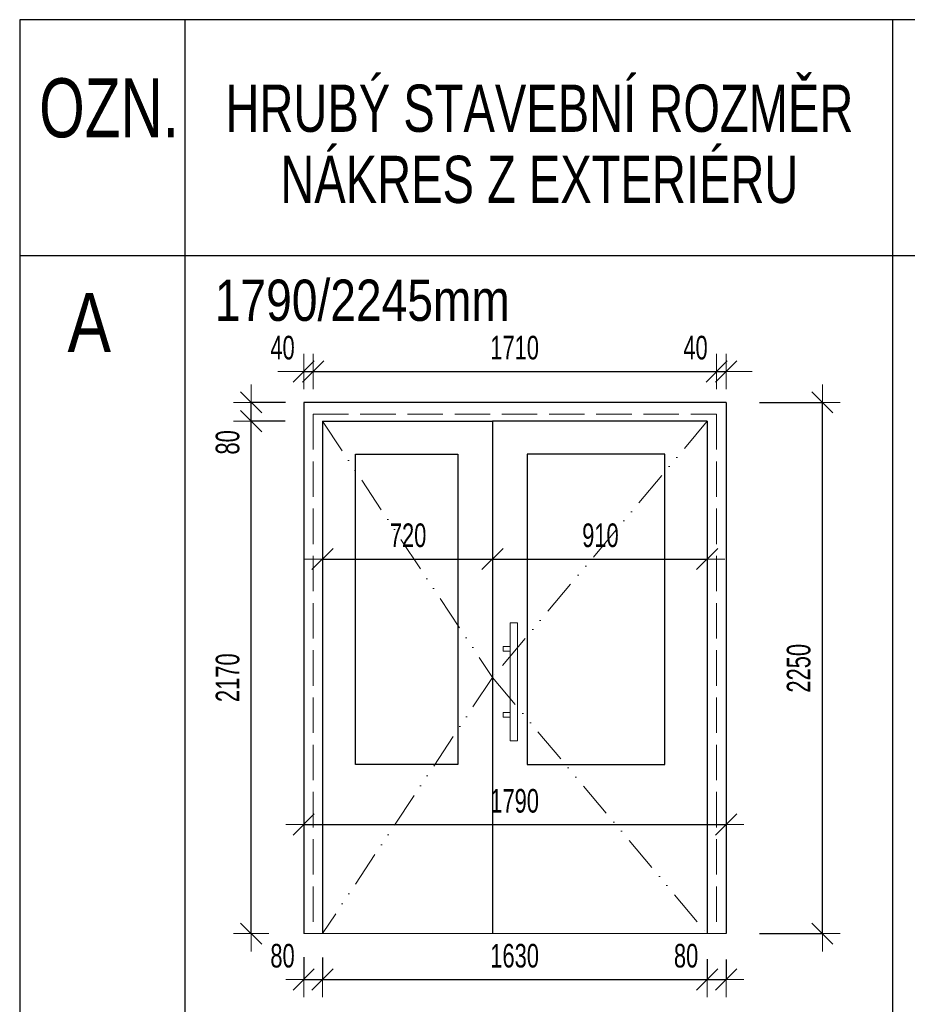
# Model space of a CAD drawing. Header units: millimetres. Extents: x -113432 to -55977, y -63841 to -50076.
# Tile 4 of 7: x -100839 to -97078, y -54246 to -50076. Entities that reach past the tile are written whole.
import ezdxf

# ---------------------------------------------------------------- set-up
doc = ezdxf.new("R2010")
doc.units = ezdxf.units.MM
doc.header["$PDMODE"] = 65
doc.linetypes.add('Carkovana 2x_1', pattern=[200, 150, -50])
doc.linetypes.add('JIS_09_15', pattern=[300, 150, -50, 0, -50, 0, -50])
doc.layers.add('XR$1$VÝPIS VNĚJŠÍCH VÝPLŇÍ_1', color=7, linetype='Continuous', lineweight=25)
doc.styles.add('ARIAL', font='ARIAL.TTF')
doc.styles.add('ARIALNARROW', font='ARIALN.TTF')
doc.dimstyles.new('DIMSTYLE_3', dxfattribs={"dimtxt": 100, "dimasz": 150, "dimexe": 0, "dimexo": 0, "dimgap": 50, "dimtad": 2, "dimdec": 0, "dimrnd": 5, "dimzin": 12, "dimdsep": 46, "dimtxsty": 'ARIALNARROW', "dimblk1": 'ALL_ML_STRICH', "dimblk2": 'ALL_ML_STRICH', "dimsah": 1, "dimcen": 0, "dimclrd": 6, "dimclre": 6, "dimclrt": 6, "dimadec": 0, "dimazin": 0, "dimtfac": 1, "dimtdec": 0, "dimtix": 1, "dimtmove": 2, "dimatfit": 3, "dimfxl": 0, "dimtzin": 0, "dimlwd": 0, "dimlwe": 13, "dimarcsym": 0})
doc.dimstyles.new('DIMSTYLE_4', dxfattribs={"dimtxt": 100, "dimasz": 150, "dimexe": 0, "dimexo": 0, "dimgap": 50, "dimtad": 2, "dimdec": 0, "dimrnd": 5, "dimzin": 12, "dimdsep": 46, "dimtxsty": 'ARIALNARROW', "dimblk1": 'ALL_ML_STRICH', "dimblk2": 'ALL_ML_STRICH', "dimsah": 1, "dimcen": 0, "dimclrd": 6, "dimclre": 6, "dimclrt": 6, "dimadec": 0, "dimazin": 0, "dimtfac": 1, "dimtdec": 0, "dimtix": 1, "dimtmove": 2, "dimatfit": 3, "dimfxl": 0, "dimtvp": 1.2, "dimtzin": 0, "dimlwd": 0, "dimlwe": 13, "dimarcsym": 0})
doc.dimstyles.new('DIMSTYLE_5', dxfattribs={"dimtxt": 100, "dimasz": 150, "dimexe": 0, "dimexo": 0, "dimgap": 50, "dimtad": 2, "dimdec": 0, "dimrnd": 5, "dimzin": 12, "dimdsep": 46, "dimtxsty": 'ARIALNARROW', "dimblk1": 'ALL_ML_STRICH', "dimblk2": 'ALL_ML_STRICH', "dimsah": 1, "dimcen": 0, "dimclrd": 6, "dimclre": 6, "dimclrt": 6, "dimadec": 0, "dimazin": 0, "dimtfac": 1, "dimtdec": 0, "dimtix": 1, "dimtmove": 2, "dimatfit": 3, "dimfxl": 0, "dimtvp": 1.2, "dimtzin": 0, "dimlwd": 0, "dimlwe": 13, "dimarcsym": 0})

# ---------------------------------------------------------------- blocks, each defined once
blk = doc.blocks.new('ALL_ML_STRICH')
at = {"color": 0, "linetype": 'ByBlock', "lineweight": -2}
for p, q in [((-0.3, -0.3), (0.3, 0.3)), ((0, -0.5), (0, 0.5)), ((-1, 0), (0.5, 0))]:
    blk.add_line(p, q, dxfattribs=at)
blk = doc.blocks.new('*D28')
at = {"layer": 'DEFPOINTS', "color": 6, "linetype": 'Continuous', "lineweight": 13}
for p in [(-99635.9, -53484.4), (-99635.9, -53946.3), (-97845.9, -53946.3)]:
    blk.add_point(p, dxfattribs=at)
at = {"layer": 'XR$1$VÝPIS VNĚJŠÍCH VÝPLŇÍ_1', "color": 6, "linetype": 'Continuous', "lineweight": -2}
for p, q in [((-99635.9, -53484.4), (-99635.9, -53484.4)), ((-99635.9, -53484.4), (-97845.9, -53484.4)), ((-97845.9, -53484.4), (-97845.9, -53484.4))]:
    blk.add_line(p, q, dxfattribs=at)
at = {"layer": 'XR$1$VÝPIS VNĚJŠÍCH VÝPLŇÍ_1', "color": 6, "linetype": 'Continuous', "lineweight": 13, "xscale": 150, "yscale": 150, "zscale": 150, "rotation": 180}
blk.add_blockref('ALL_ML_STRICH', (-99635.9, -53484.4), dxfattribs=at)
at = {"layer": 'XR$1$VÝPIS VNĚJŠÍCH VÝPLŇÍ_1', "color": 6, "linetype": 'Continuous', "lineweight": 13, "xscale": 150, "yscale": 150, "zscale": 150}
blk.add_blockref('ALL_ML_STRICH', (-97845.9, -53484.4), dxfattribs=at)
at = {"layer": 'XR$1$VÝPIS VNĚJŠÍCH VÝPLŇÍ_1', "color": 6, "linetype": 'Continuous', "lineweight": 13, "insert": (-98742, -53384.4), "char_height": 100, "width": 324.571, "attachment_point": 5, "style": 'ARIALNARROW'}
blk.add_mtext('\\W0.81;\\A1;{1790}', dxfattribs=at)
blk = doc.blocks.new('*D29')
at = {"layer": 'DEFPOINTS', "color": 6, "linetype": 'Continuous', "lineweight": 13}
for p in [(-97845.9, -51696.3), (-97845.9, -53946.3), (-97438.1, -53946.3)]:
    blk.add_point(p, dxfattribs=at)
at = {"layer": 'XR$1$VÝPIS VNĚJŠÍCH VÝPLŇÍ_1', "color": 6, "linetype": 'Continuous', "lineweight": -2}
for p, q in [((-97704.7, -51696.3), (-97438.1, -51696.3)), ((-97438.1, -53946.3), (-97438.1, -51696.3)), ((-97704.7, -53946.3), (-97438.1, -53946.3))]:
    blk.add_line(p, q, dxfattribs=at)
at = {"layer": 'XR$1$VÝPIS VNĚJŠÍCH VÝPLŇÍ_1', "color": 6, "linetype": 'Continuous', "lineweight": 13, "xscale": 150, "yscale": 150, "zscale": 150}
for p, rotation in [((-97438.1, -51696.3), 90), ((-97438.1, -53946.3), 270)]:
    blk.add_blockref('ALL_ML_STRICH', p, dxfattribs=dict(at, rotation=rotation))
at = {"layer": 'XR$1$VÝPIS VNĚJŠÍCH VÝPLŇÍ_1', "color": 6, "linetype": 'Continuous', "lineweight": 13, "insert": (-97538.1, -52822.4), "char_height": 100, "width": 324.571, "attachment_point": 5, "rotation": 90, "style": 'ARIALNARROW'}
blk.add_mtext('\\W0.81;\\A1;{2250}', dxfattribs=at)
blk = doc.blocks.new('*D30')
at = {"layer": 'DEFPOINTS', "color": 6, "linetype": 'Continuous', "lineweight": 13}
for p in [(-99635.9, -53946.3), (-99555.9, -53946.3), (-99635.9, -54140.4)]:
    blk.add_point(p, dxfattribs=at)
at = {"layer": 'XR$1$VÝPIS VNĚJŠÍCH VÝPLŇÍ_1', "color": 6, "linetype": 'Continuous', "lineweight": -2}
for p, q in [((-99635.9, -54046.5), (-99635.9, -54140.4)), ((-99555.9, -54047.1), (-99555.9, -54140.4)), ((-99635.9, -54140.4), (-99555.9, -54140.4))]:
    blk.add_line(p, q, dxfattribs=at)
at = {"layer": 'XR$1$VÝPIS VNĚJŠÍCH VÝPLŇÍ_1', "color": 6, "linetype": 'Continuous', "lineweight": 13, "xscale": 150, "yscale": 150, "zscale": 150, "rotation": 180}
blk.add_blockref('ALL_ML_STRICH', (-99635.9, -54140.4), dxfattribs=at)
at = {"layer": 'XR$1$VÝPIS VNĚJŠÍCH VÝPLŇÍ_1', "color": 6, "linetype": 'Continuous', "lineweight": 13, "xscale": 150, "yscale": 150, "zscale": 150}
blk.add_blockref('ALL_ML_STRICH', (-99555.9, -54140.4), dxfattribs=at)
at = {"layer": 'XR$1$VÝPIS VNĚJŠÍCH VÝPLŇÍ_1', "color": 6, "linetype": 'Continuous', "lineweight": 13, "insert": (-99725.5, -54040.4), "char_height": 100, "width": 162.286, "attachment_point": 5, "style": 'ARIALNARROW'}
blk.add_mtext('\\W0.81;\\A1;{80}', dxfattribs=at)
blk = doc.blocks.new('*D31')
at = {"layer": 'DEFPOINTS', "color": 6, "linetype": 'Continuous', "lineweight": 13}
for p in [(-99555.9, -53946.3), (-97925.9, -53946.3), (-99555.9, -54140.4)]:
    blk.add_point(p, dxfattribs=at)
at = {"layer": 'XR$1$VÝPIS VNĚJŠÍCH VÝPLŇÍ_1', "color": 6, "linetype": 'Continuous', "lineweight": -2}
for p, q in [((-99555.9, -54047.1), (-99555.9, -54140.4)), ((-97925.9, -54055), (-97925.9, -54140.4)), ((-99555.9, -54140.4), (-97925.9, -54140.4))]:
    blk.add_line(p, q, dxfattribs=at)
at = {"layer": 'XR$1$VÝPIS VNĚJŠÍCH VÝPLŇÍ_1', "color": 6, "linetype": 'Continuous', "lineweight": 13, "xscale": 150, "yscale": 150, "zscale": 150, "rotation": 180}
blk.add_blockref('ALL_ML_STRICH', (-99555.9, -54140.4), dxfattribs=at)
at = {"layer": 'XR$1$VÝPIS VNĚJŠÍCH VÝPLŇÍ_1', "color": 6, "linetype": 'Continuous', "lineweight": 13, "xscale": 150, "yscale": 150, "zscale": 150}
blk.add_blockref('ALL_ML_STRICH', (-97925.9, -54140.4), dxfattribs=at)
at = {"layer": 'XR$1$VÝPIS VNĚJŠÍCH VÝPLŇÍ_1', "color": 6, "linetype": 'Continuous', "lineweight": 13, "insert": (-98742, -54040.4), "char_height": 100, "width": 324.571, "attachment_point": 5, "style": 'ARIALNARROW'}
blk.add_mtext('\\W0.81;\\A1;{1630}', dxfattribs=at)
blk = doc.blocks.new('*D32')
at = {"layer": 'DEFPOINTS', "color": 6, "linetype": 'Continuous', "lineweight": 13}
for p in [(-97925.9, -53946.3), (-97845.9, -53946.3), (-97925.9, -54140.4)]:
    blk.add_point(p, dxfattribs=at)
at = {"layer": 'XR$1$VÝPIS VNĚJŠÍCH VÝPLŇÍ_1', "color": 6, "linetype": 'Continuous', "lineweight": -2}
for p, q in [((-97925.9, -54055), (-97925.9, -54140.4)), ((-97845.9, -54055.6), (-97845.9, -54140.4)), ((-97925.9, -54140.4), (-97845.9, -54140.4))]:
    blk.add_line(p, q, dxfattribs=at)
at = {"layer": 'XR$1$VÝPIS VNĚJŠÍCH VÝPLŇÍ_1', "color": 6, "linetype": 'Continuous', "lineweight": 13, "xscale": 150, "yscale": 150, "zscale": 150, "rotation": 180}
blk.add_blockref('ALL_ML_STRICH', (-97925.9, -54140.4), dxfattribs=at)
at = {"layer": 'XR$1$VÝPIS VNĚJŠÍCH VÝPLŇÍ_1', "color": 6, "linetype": 'Continuous', "lineweight": 13, "xscale": 150, "yscale": 150, "zscale": 150}
blk.add_blockref('ALL_ML_STRICH', (-97845.9, -54140.4), dxfattribs=at)
at = {"layer": 'XR$1$VÝPIS VNĚJŠÍCH VÝPLŇÍ_1', "color": 6, "linetype": 'Continuous', "lineweight": 13, "insert": (-98015.5, -54040.4), "char_height": 100, "width": 162.286, "attachment_point": 5, "style": 'ARIALNARROW'}
blk.add_mtext('\\W0.81;\\A1;{80}', dxfattribs=at)
blk = doc.blocks.new('*D33')
at = {"layer": 'DEFPOINTS', "color": 6, "linetype": 'Continuous', "lineweight": 13}
for p in [(-99555.9, -51776.3), (-99857.9, -53946.3), (-99635.9, -53946.3)]:
    blk.add_point(p, dxfattribs=at)
at = {"layer": 'XR$1$VÝPIS VNĚJŠÍCH VÝPLŇÍ_1', "color": 6, "linetype": 'Continuous', "lineweight": -2}
for p, q in [((-99714, -51776.3), (-99857.9, -51776.3)), ((-99857.9, -53946.3), (-99857.9, -51776.3)), ((-99857.9, -53946.3), (-99857.9, -53946.3))]:
    blk.add_line(p, q, dxfattribs=at)
at = {"layer": 'XR$1$VÝPIS VNĚJŠÍCH VÝPLŇÍ_1', "color": 6, "linetype": 'Continuous', "lineweight": 13, "xscale": 150, "yscale": 150, "zscale": 150}
for p, rotation in [((-99857.9, -51776.3), 90), ((-99857.9, -53946.3), 270)]:
    blk.add_blockref('ALL_ML_STRICH', p, dxfattribs=dict(at, rotation=rotation))
at = {"layer": 'XR$1$VÝPIS VNĚJŠÍCH VÝPLŇÍ_1', "color": 6, "linetype": 'Continuous', "lineweight": 13, "insert": (-99957.9, -52862.4), "char_height": 100, "width": 324.571, "attachment_point": 5, "rotation": 90, "style": 'ARIALNARROW'}
blk.add_mtext('\\W0.81;\\A1;{2170}', dxfattribs=at)
blk = doc.blocks.new('*D34')
at = {"layer": 'DEFPOINTS', "color": 6, "linetype": 'Continuous', "lineweight": 13}
for p in [(-99635.9, -51696.3), (-99857.9, -51776.3), (-99555.9, -51776.3)]:
    blk.add_point(p, dxfattribs=at)
at = {"layer": 'XR$1$VÝPIS VNĚJŠÍCH VÝPLŇÍ_1', "color": 6, "linetype": 'Continuous', "lineweight": -2}
for p, q in [((-99712.6, -51696.3), (-99857.9, -51696.3)), ((-99857.9, -51776.3), (-99857.9, -51696.3)), ((-99714, -51776.3), (-99857.9, -51776.3))]:
    blk.add_line(p, q, dxfattribs=at)
at = {"layer": 'XR$1$VÝPIS VNĚJŠÍCH VÝPLŇÍ_1', "color": 6, "linetype": 'Continuous', "lineweight": 13, "xscale": 150, "yscale": 150, "zscale": 150}
for p, rotation in [((-99857.9, -51696.3), 90), ((-99857.9, -51776.3), 270)]:
    blk.add_blockref('ALL_ML_STRICH', p, dxfattribs=dict(at, rotation=rotation))
at = {"layer": 'XR$1$VÝPIS VNĚJŠÍCH VÝPLŇÍ_1', "color": 6, "linetype": 'Continuous', "lineweight": 13, "insert": (-99957.9, -51865.8), "char_height": 100, "width": 162.286, "attachment_point": 5, "rotation": 90, "style": 'ARIALNARROW'}
blk.add_mtext('\\W0.81;\\A1;{80}', dxfattribs=at)
blk = doc.blocks.new('*D35')
at = {"layer": 'DEFPOINTS', "color": 6, "linetype": 'Continuous', "lineweight": 13}
for p in [(-99555.9, -51776.3), (-98835.9, -51776.3), (-99555.9, -52359.8)]:
    blk.add_point(p, dxfattribs=at)
at = {"layer": 'XR$1$VÝPIS VNĚJŠÍCH VÝPLŇÍ_1', "color": 6, "linetype": 'Continuous', "lineweight": -2}
for p, q in [((-99555.9, -52359.8), (-99555.9, -52359.8)), ((-99555.9, -52359.8), (-98835.9, -52359.8)), ((-98835.9, -52359.8), (-98835.9, -52359.8))]:
    blk.add_line(p, q, dxfattribs=at)
at = {"layer": 'XR$1$VÝPIS VNĚJŠÍCH VÝPLŇÍ_1', "color": 6, "linetype": 'Continuous', "lineweight": 13, "xscale": 150, "yscale": 150, "zscale": 150, "rotation": 180}
blk.add_blockref('ALL_ML_STRICH', (-99555.9, -52359.8), dxfattribs=at)
at = {"layer": 'XR$1$VÝPIS VNĚJŠÍCH VÝPLŇÍ_1', "color": 6, "linetype": 'Continuous', "lineweight": 13, "xscale": 150, "yscale": 150, "zscale": 150}
blk.add_blockref('ALL_ML_STRICH', (-98835.9, -52359.8), dxfattribs=at)
at = {"layer": 'XR$1$VÝPIS VNĚJŠÍCH VÝPLŇÍ_1', "color": 6, "linetype": 'Continuous', "lineweight": 13, "insert": (-99193.4, -52259.8), "char_height": 100, "width": 243.429, "attachment_point": 5, "style": 'ARIALNARROW'}
blk.add_mtext('\\W0.81;\\A1;{720}', dxfattribs=at)
blk = doc.blocks.new('*D36')
at = {"layer": 'DEFPOINTS', "color": 6, "linetype": 'Continuous', "lineweight": 13}
for p in [(-98835.9, -51776.3), (-97925.9, -51776.3), (-98835.9, -52359.8)]:
    blk.add_point(p, dxfattribs=at)
at = {"layer": 'XR$1$VÝPIS VNĚJŠÍCH VÝPLŇÍ_1', "color": 6, "linetype": 'Continuous', "lineweight": -2}
for p, q in [((-98835.9, -52359.8), (-98835.9, -52359.8)), ((-98835.9, -52359.8), (-97925.9, -52359.8)), ((-97925.9, -52359.8), (-97925.9, -52359.8))]:
    blk.add_line(p, q, dxfattribs=at)
at = {"layer": 'XR$1$VÝPIS VNĚJŠÍCH VÝPLŇÍ_1', "color": 6, "linetype": 'Continuous', "lineweight": 13, "xscale": 150, "yscale": 150, "zscale": 150, "rotation": 180}
blk.add_blockref('ALL_ML_STRICH', (-98835.9, -52359.8), dxfattribs=at)
at = {"layer": 'XR$1$VÝPIS VNĚJŠÍCH VÝPLŇÍ_1', "color": 6, "linetype": 'Continuous', "lineweight": 13, "xscale": 150, "yscale": 150, "zscale": 150}
blk.add_blockref('ALL_ML_STRICH', (-97925.9, -52359.8), dxfattribs=at)
at = {"layer": 'XR$1$VÝPIS VNĚJŠÍCH VÝPLŇÍ_1', "color": 6, "linetype": 'Continuous', "lineweight": 13, "insert": (-98378.4, -52259.8), "char_height": 100, "width": 243.429, "attachment_point": 5, "style": 'ARIALNARROW'}
blk.add_mtext('\\W0.81;\\A1;{910}', dxfattribs=at)
blk = doc.blocks.new('*D37')
at = {"layer": 'DEFPOINTS', "color": 6, "linetype": 'Continuous', "lineweight": 13}
for p in [(-99635.9, -51565.2), (-99635.9, -53946.3), (-99595.9, -53946.3)]:
    blk.add_point(p, dxfattribs=at)
at = {"layer": 'XR$1$VÝPIS VNĚJŠÍCH VÝPLŇÍ_1', "color": 6, "linetype": 'Continuous', "lineweight": -2}
for p, q in [((-99635.9, -51565.2), (-99635.9, -51565.2)), ((-99635.9, -51565.2), (-99595.9, -51565.2)), ((-99595.9, -51565.2), (-99595.9, -51565.2))]:
    blk.add_line(p, q, dxfattribs=at)
at = {"layer": 'XR$1$VÝPIS VNĚJŠÍCH VÝPLŇÍ_1', "color": 6, "linetype": 'Continuous', "lineweight": 13, "xscale": 150, "yscale": 150, "zscale": 150}
blk.add_blockref('ALL_ML_STRICH', (-99595.9, -51565.2), dxfattribs=at)
at = {"layer": 'XR$1$VÝPIS VNĚJŠÍCH VÝPLŇÍ_1', "color": 6, "linetype": 'Continuous', "lineweight": 13, "xscale": 150, "yscale": 150, "zscale": 150, "rotation": 180}
blk.add_blockref('ALL_ML_STRICH', (-99635.9, -51565.2), dxfattribs=at)
at = {"layer": 'XR$1$VÝPIS VNĚJŠÍCH VÝPLŇÍ_1', "color": 6, "linetype": 'Continuous', "lineweight": 13, "insert": (-99725.5, -51465.2), "char_height": 100, "width": 162.286, "attachment_point": 5, "style": 'ARIALNARROW'}
blk.add_mtext('\\W0.81;\\A1;{40}', dxfattribs=at)
blk = doc.blocks.new('*D38')
at = {"layer": 'DEFPOINTS', "color": 6, "linetype": 'Continuous', "lineweight": 13}
for p in [(-99595.9, -51565.2), (-99595.9, -53946.3), (-97885.9, -53946.3)]:
    blk.add_point(p, dxfattribs=at)
at = {"layer": 'XR$1$VÝPIS VNĚJŠÍCH VÝPLŇÍ_1', "color": 6, "linetype": 'Continuous', "lineweight": -2}
for p, q in [((-99595.9, -51565.2), (-99595.9, -51565.2)), ((-99595.9, -51565.2), (-97885.9, -51565.2)), ((-97885.9, -51565.2), (-97885.9, -51565.2))]:
    blk.add_line(p, q, dxfattribs=at)
at = {"layer": 'XR$1$VÝPIS VNĚJŠÍCH VÝPLŇÍ_1', "color": 6, "linetype": 'Continuous', "lineweight": 13, "xscale": 150, "yscale": 150, "zscale": 150, "rotation": 180}
blk.add_blockref('ALL_ML_STRICH', (-99595.9, -51565.2), dxfattribs=at)
at = {"layer": 'XR$1$VÝPIS VNĚJŠÍCH VÝPLŇÍ_1', "color": 6, "linetype": 'Continuous', "lineweight": 13, "xscale": 150, "yscale": 150, "zscale": 150}
blk.add_blockref('ALL_ML_STRICH', (-97885.9, -51565.2), dxfattribs=at)
at = {"layer": 'XR$1$VÝPIS VNĚJŠÍCH VÝPLŇÍ_1', "color": 6, "linetype": 'Continuous', "lineweight": 13, "insert": (-98742, -51465.2), "char_height": 100, "width": 324.571, "attachment_point": 5, "style": 'ARIALNARROW'}
blk.add_mtext('\\W0.81;\\A1;{1710}', dxfattribs=at)
blk = doc.blocks.new('*D39')
at = {"layer": 'DEFPOINTS', "color": 6, "linetype": 'Continuous', "lineweight": 13}
for p in [(-97885.9, -51565.2), (-97885.9, -53946.3), (-97845.9, -53946.3)]:
    blk.add_point(p, dxfattribs=at)
at = {"layer": 'XR$1$VÝPIS VNĚJŠÍCH VÝPLŇÍ_1', "color": 6, "linetype": 'Continuous', "lineweight": -2}
for p, q in [((-97885.9, -51565.2), (-97885.9, -51565.2)), ((-97885.9, -51565.2), (-97845.9, -51565.2)), ((-97845.9, -51565.2), (-97845.9, -51565.2))]:
    blk.add_line(p, q, dxfattribs=at)
at = {"layer": 'XR$1$VÝPIS VNĚJŠÍCH VÝPLŇÍ_1', "color": 6, "linetype": 'Continuous', "lineweight": 13, "xscale": 150, "yscale": 150, "zscale": 150}
blk.add_blockref('ALL_ML_STRICH', (-97845.9, -51565.2), dxfattribs=at)
at = {"layer": 'XR$1$VÝPIS VNĚJŠÍCH VÝPLŇÍ_1', "color": 6, "linetype": 'Continuous', "lineweight": 13, "xscale": 150, "yscale": 150, "zscale": 150, "rotation": 180}
blk.add_blockref('ALL_ML_STRICH', (-97885.9, -51565.2), dxfattribs=at)
at = {"layer": 'XR$1$VÝPIS VNĚJŠÍCH VÝPLŇÍ_1', "color": 6, "linetype": 'Continuous', "lineweight": 13, "insert": (-97975.5, -51465.2), "char_height": 100, "width": 162.286, "attachment_point": 5, "style": 'ARIALNARROW'}
blk.add_mtext('\\W0.81;\\A1;{40}', dxfattribs=at)

msp = doc.modelspace()

# ---------------------------------------------------------------- linework, layer by layer
at = {"layer": 'XR$1$VÝPIS VNĚJŠÍCH VÝPLŇÍ_1', "color": 7, "linetype": 'Continuous', "lineweight": 25}
for p, q in [((-91139.3, -50075.7), (-100839.3, -50075.7)), ((-100839.3, -50075.7), (-100839.3, -63840.7)), ((-100139.3, -50075.7), (-100139.3, -63840.7)), ((-97141.4, -50075.7), (-97141.4, -51075.7)), ((-91139.3, -51075.7), (-100839.3, -51075.7)), ((-97141.4, -51075.7), (-97141.4, -58045.7)), ((-99635.9, -51696.3), (-99635.9, -53946.3)), ((-97845.9, -51696.3), (-99635.9, -51696.3)), ((-97845.9, -51696.3), (-97845.9, -53946.3)), ((-99555.9, -51776.3), (-98835.9, -51776.3)), ((-99555.9, -51776.3), (-99555.9, -53946.3)), ((-98835.9, -51776.3), (-98835.9, -53946.3)), ((-97925.9, -51776.3), (-98835.9, -51776.3)), ((-97925.9, -51776.3), (-97925.9, -53946.3))]:
    msp.add_line(p, q, dxfattribs=at)
at = {"layer": 'XR$1$VÝPIS VNĚJŠÍCH VÝPLŇÍ_1', "color": 3, "linetype": 'Carkovana 2x_1', "lineweight": 13}
for p, q in [((-99595.9, -51746.3), (-99595.9, -53946.3)), ((-99595.9, -51746.3), (-97885.9, -51746.3)), ((-97885.9, -51746.3), (-97885.9, -53946.3))]:
    msp.add_line(p, q, dxfattribs=at)
at = {"layer": 'XR$1$VÝPIS VNĚJŠÍCH VÝPLŇÍ_1', "color": 7, "linetype": 'JIS_09_15', "lineweight": 13}
for p, q in [((-99555.9, -51776.3), (-98835.9, -52861.3)), ((-97925.9, -51776.3), (-98835.9, -52861.3)), ((-98835.9, -52861.3), (-99555.9, -53946.3)), ((-98835.9, -52861.3), (-97925.9, -53946.3))]:
    msp.add_line(p, q, dxfattribs=at)
at = {"layer": 'XR$1$VÝPIS VNĚJŠÍCH VÝPLŇÍ_1', "color": 7, "linetype": 'Continuous', "lineweight": 13}
for p, q in [((-98760.4, -52629.6), (-98760.4, -53129.6)), ((-98730.4, -52629.6), (-98760.4, -52629.6)), ((-98730.4, -53129.6), (-98730.4, -52629.6)), ((-98760.4, -52729.6), (-98790.4, -52729.6)), ((-98790.4, -52729.6), (-98790.4, -52749.6)), ((-98790.4, -52749.6), (-98760.4, -52749.6)), ((-98760.4, -53009.6), (-98790.4, -53009.6)), ((-98790.4, -53009.6), (-98790.4, -53029.6)), ((-98790.4, -53029.6), (-98760.4, -53029.6)), ((-98760.4, -53129.6), (-98730.4, -53129.6)), ((-99635.9, -53946.3), (-97845.9, -53946.3))]:
    msp.add_line(p, q, dxfattribs=at)
at = {"layer": 'XR$1$VÝPIS VNĚJŠÍCH VÝPLŇÍ_1', "color": 7, "linetype": 'Continuous', "lineweight": 25}
for points in [[(-99415.9, -51916.3), (-98983.2, -51916.3), (-98983.2, -53229.6), (-99415.9, -53229.6), (-99415.9, -51916.3)], [(-98688.6, -53229.6), (-98105.9, -53229.6), (-98105.9, -51916.3), (-98688.6, -51916.3), (-98688.6, -53229.6)]]:
    msp.add_lwpolyline(points, close=True, dxfattribs=at)

# ---------------------------------------------------------------- texts
at = {"layer": 'XR$1$VÝPIS VNĚJŠÍCH VÝPLŇÍ_1', "color": 7, "linetype": 'Continuous', "lineweight": 25, "insert": (-98637.2, -50350.7), "char_height": 200, "width": 2738.236, "attachment_point": 2, "line_spacing_factor": 0.903614, "style": 'ARIAL'}
msp.add_mtext('\\A1;{\\fArial|i0|b0;\\H200.000000;\\W0.714286;\\C7;HRUBÝ STAVEBNÍ ROZMĚR}\\P{\\fArial|i0|b0;\\H200.000000;\\W0.714286;\\C7;NÁKRES Z EXTERIÉRU}\\P', dxfattribs=at)
at = {"layer": 'XR$1$VÝPIS VNĚJŠÍCH VÝPLŇÍ_1', "color": 7, "linetype": 'Continuous', "lineweight": 50, "char_height": 250, "style": 'ARIAL'}
for s, insert, width, attachment_point in [('\\W0.71;OZN.', (-100460.5, -50450.7), 684.08, 5), ('\\W0.79;A', (-100636.4, -51482.8), 285.328, 7)]:
    msp.add_mtext(s, dxfattribs=dict(at, insert=insert, width=width, attachment_point=attachment_point))
at = {"layer": 'XR$1$VÝPIS VNĚJŠÍCH VÝPLŇÍ_1', "color": 7, "linetype": 'Continuous', "lineweight": 35, "insert": (-100012.5, -51353.8), "char_height": 175, "width": 1327.429, "attachment_point": 7, "style": 'ARIAL'}
msp.add_mtext('\\W0.80;1790/2245mm', dxfattribs=at)

# ---------------------------------------------------------------- dimensions: what is measured, and where the dimension line sits
at = {"layer": 'XR$1$VÝPIS VNĚJŠÍCH VÝPLŇÍ_1', "color": 6, "linetype": 'Continuous', "lineweight": 13}
for base, p1, p2, dimstyle, picture, middle in [((-99595.9, -51565.2), (-99635.9, -51565.2), (-99595.9, -51565.2), 'DIMSTYLE_5', '*D37', (-99725.5, -51465.2)), ((-97885.9, -51565.2), (-99595.9, -51565.2), (-97885.9, -51565.2), 'DIMSTYLE_3', '*D38', (-98742, -51465.2)), ((-97845.9, -51565.2), (-97885.9, -51565.2), (-97845.9, -51565.2), 'DIMSTYLE_5', '*D39', (-97975.5, -51465.2)), ((-98835.9, -52359.8), (-99555.9, -52359.8), (-98835.9, -52359.8), 'DIMSTYLE_3', '*D35', (-99193.4, -52259.8)), ((-97925.9, -52359.8), (-98835.9, -52359.8), (-97925.9, -52359.8), 'DIMSTYLE_3', '*D36', (-98378.4, -52259.8)), ((-97845.9, -53484.4), (-99635.9, -53484.4), (-97845.9, -53484.4), 'DIMSTYLE_3', '*D28', (-98742, -53384.4)), ((-99555.9, -54140.4), (-99635.9, -54046.5), (-99555.9, -54047.1), 'DIMSTYLE_4', '*D30', (-99725.5, -54040.4)), ((-97925.9, -54140.4), (-99555.9, -54047.1), (-97925.9, -54055), 'DIMSTYLE_3', '*D31', (-98742, -54040.4)), ((-97845.9, -54140.4), (-97925.9, -54055), (-97845.9, -54055.6), 'DIMSTYLE_5', '*D32', (-98015.5, -54040.4))]:
    dim = msp.add_linear_dim(base=base, p1=p1, p2=p2, dimstyle=dimstyle, override={"dimpost": '<>', "dimclrd": 6, "dimclre": 6, "dimclrt": 6, "dimlwd": 0, "dimlwe": 13}, dxfattribs=at)
    dim.commit()
    dim.dimension.update_dxf_attribs({"geometry": picture, "text_midpoint": middle, "dimtype": 160})
for base, p1, p2, dimstyle, picture, middle in [((-99857.9, -51696.3), (-99714, -51776.3), (-99712.6, -51696.3), 'DIMSTYLE_5', '*D34', (-99957.9, -51865.8)), ((-97438.1, -51696.3), (-97704.7, -53946.3), (-97704.7, -51696.3), 'DIMSTYLE_3', '*D29', (-97538.1, -52822.4)), ((-99857.9, -51776.3), (-99857.9, -53946.3), (-99714, -51776.3), 'DIMSTYLE_3', '*D33', (-99957.9, -52862.4))]:
    dim = msp.add_linear_dim(base=base, p1=p1, p2=p2, angle=90, dimstyle=dimstyle, override={"dimpost": '<>', "dimclrd": 6, "dimclre": 6, "dimclrt": 6, "dimlwd": 0, "dimlwe": 13}, dxfattribs=at)
    dim.commit()
    dim.dimension.update_dxf_attribs({"geometry": picture, "text_midpoint": middle, "dimtype": 160})

doc.saveas('drawing.dxf')
